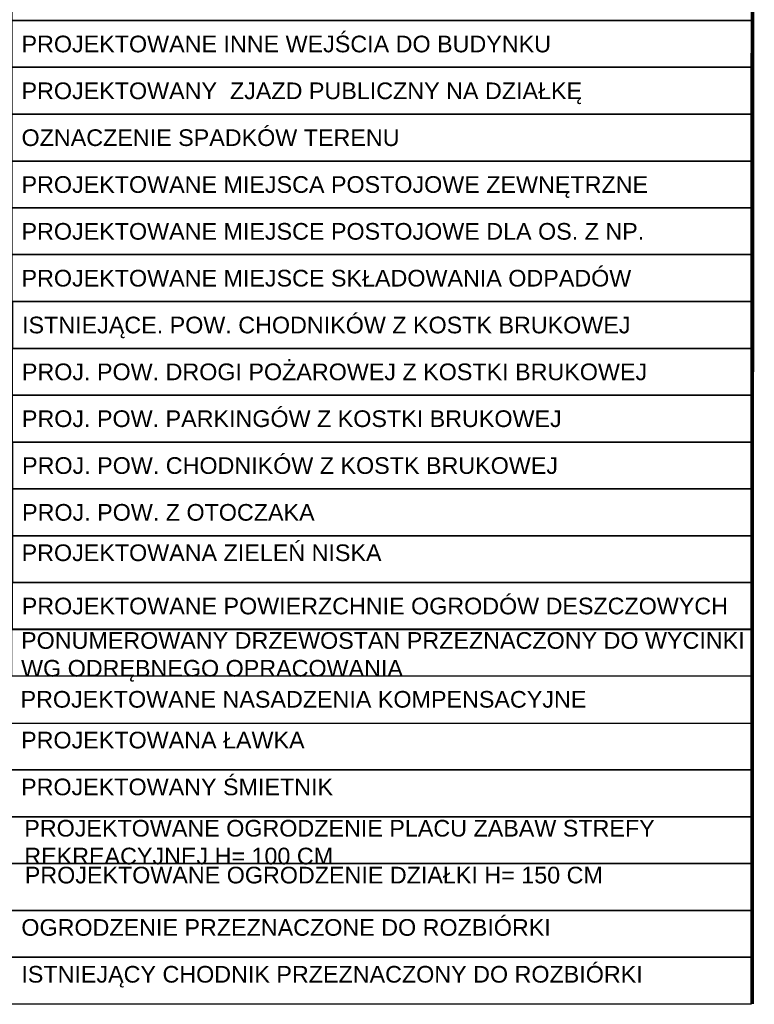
# Model space of a CAD drawing. Extents: x 40810 to 6568062, y -66833 to 5647073.
# Tile 30 of 32: x 6567960 to 6568004, y 5646986 to 5647044. Entities that reach past the tile are written whole.
import ezdxf

# ---------------------------------------------------------------- set-up
doc = ezdxf.new("R2010")
doc.units = 0
doc.header["$MEASUREMENT"] = 0
doc.layers.add('D-opis', color=104, linetype='CONTINUOUS')
doc.layers.add('D-opis-tabelka', color=104, linetype='CONTINUOUS')
doc.styles.add('Arial_Normalny_20', font='arial.ttf', dxfattribs={"height": 20})

msp = doc.modelspace()

# ---------------------------------------------------------------- linework, layer by layer
at = {"layer": 'D-opis', "color": 7, "linetype": 'ByBlock'}
for points in [[(6568003.616, 5647044.152), (6567959.695, 5647044.152), (6567959.695, 5647046.932), (6568003.616, 5647046.932)], [(6568003.616, 5647041.372), (6567959.695, 5647041.372), (6567959.695, 5647044.152), (6568003.616, 5647044.152)], [(6568003.616, 5647041.372), (6567959.695, 5647041.372), (6567959.695, 5647044.152), (6568003.616, 5647044.152)], [(6568003.616, 5647038.592), (6567959.695, 5647038.592), (6567959.695, 5647041.372), (6568003.616, 5647041.372)], [(6568003.616, 5647038.592), (6567959.695, 5647038.592), (6567959.695, 5647041.372), (6568003.616, 5647041.372)], [(6568003.616, 5647035.812), (6567959.695, 5647035.812), (6567959.695, 5647038.592), (6568003.616, 5647038.592)], [(6568003.616, 5647033.033), (6567959.695, 5647033.033), (6567959.695, 5647035.812), (6568003.616, 5647035.812)], [(6568003.616, 5647030.253), (6567959.695, 5647030.253), (6567959.695, 5647033.033), (6568003.616, 5647033.033)], [(6568003.616, 5647027.473), (6567959.695, 5647027.473), (6567959.695, 5647030.253), (6568003.616, 5647030.253)], [(6568003.66, 5647024.693), (6567959.727, 5647024.693), (6567959.727, 5647027.473), (6568003.66, 5647027.473)], [(6568003.648, 5647024.693), (6567959.727, 5647024.693), (6567959.727, 5647027.473), (6568003.648, 5647027.473)], [(6568003.596, 5647021.914), (6567959.675, 5647021.913), (6567959.675, 5647024.693), (6568003.596, 5647024.693)], [(6568003.608, 5647021.914), (6567959.675, 5647021.913), (6567959.675, 5647024.693), (6568003.608, 5647024.693)], [(6568003.637, 5647021.914), (6567959.716, 5647021.913), (6567959.716, 5647024.693), (6568003.637, 5647024.693)], [(6568003.648, 5647021.914), (6567959.716, 5647021.913), (6567959.716, 5647024.693), (6568003.648, 5647024.693)], [(6568003.637, 5647019.134), (6567959.716, 5647019.134), (6567959.716, 5647021.913), (6568003.637, 5647021.914)], [(6568003.648, 5647019.134), (6567959.716, 5647019.134), (6567959.716, 5647021.913), (6568003.648, 5647021.914)], [(6568003.66, 5647016.354), (6567959.727, 5647016.354), (6567959.727, 5647019.134), (6568003.66, 5647019.134)], [(6568003.648, 5647016.354), (6567959.727, 5647016.354), (6567959.727, 5647019.134), (6568003.648, 5647019.134)], [(6568003.66, 5647013.574), (6567959.727, 5647013.574), (6567959.727, 5647016.354), (6568003.66, 5647016.354)], [(6568003.648, 5647013.574), (6567959.727, 5647013.574), (6567959.727, 5647016.354), (6568003.648, 5647016.354)], [(6568003.66, 5647010.794), (6567959.727, 5647010.794), (6567959.727, 5647013.574), (6568003.66, 5647013.574)], [(6568003.648, 5647010.794), (6567959.727, 5647010.794), (6567959.727, 5647013.574), (6568003.648, 5647013.574)], [(6568003.602, 5647005.235), (6567959.68, 5647005.235), (6567959.68, 5647008.015), (6568003.602, 5647008.015)], [(6568003.586, 5646999.675), (6567959.665, 5646999.675), (6567959.665, 5647002.455), (6568003.586, 5647002.455)], [(6568003.586, 5646996.895), (6567959.665, 5646996.895), (6567959.665, 5646999.675), (6568003.586, 5646999.675)], [(6568003.531, 5646994.116), (6567959.61, 5646994.116), (6567959.61, 5646996.895), (6568003.531, 5646996.895)], [(6568003.562, 5646991.336), (6567959.64, 5646991.336), (6567959.64, 5646994.116), (6568003.562, 5646994.116)], [(6568003.546, 5646988.556), (6567959.625, 5646988.556), (6567959.625, 5646991.336), (6568003.546, 5646991.336)], [(6568003.546, 5646988.556), (6567959.625, 5646988.556), (6567959.625, 5646991.336), (6568003.546, 5646991.336)], [(6568003.546, 5646985.776), (6567959.625, 5646985.776), (6567959.625, 5646988.556), (6568003.546, 5646988.556)]]:
    msp.add_lwpolyline(points, close=True, dxfattribs=at)
msp.add_lwpolyline([(6568003.6, 5647008.017), (6567959.71, 5647008.017), (6567959.71, 5647010.794), (6568003.601, 5647010.794)], dxfattribs=at)
msp.add_lwpolyline([(6568003.6, 5647008.017), (6567959.71, 5647008.017), (6567959.71, 5647010.794), (6568003.601, 5647010.794)], dxfattribs=at)
at = {"layer": 'D-opis-tabelka', "color": 7, "ltscale": 3, "const_width": 0.222}
msp.add_lwpolyline([(6567954.08, 5646985.776), (6567954.143, 5647058.051), (6568003.615, 5647058.051), (6568003.598, 5646985.776)], dxfattribs=at)

# ---------------------------------------------------------------- texts
at = {"layer": 'D-opis', "color": 7, "style": 'Arial_Normalny_20'}
for s, height, p in [('PROJEKTOWANE INNE WEJŚCIA DO BUDYNKU', 0.98964, (6567960.251, 5647042.262)), ('PROJEKTOWANY  ZJAZD PUBLICZNY NA DZIAŁKĘ ', 0.98964, (6567960.251, 5647039.482)), ('OZNACZENIE SPADKÓW TERENU', 0.98964, (6567960.251, 5647036.702)), ('PROJEKTOWANE MIEJSCA POSTOJOWE ZEWNĘTRZNE', 0.98964, (6567960.251, 5647033.922)), ('PROJEKTOWANE MIEJSCE POSTOJOWE DLA OS. Z NP.', 0.98964, (6567960.251, 5647031.142)), ('PROJEKTOWANE MIEJSCE SKŁADOWANIA ODPADÓW', 0.98964, (6567960.251, 5647028.363)), ('ISTNIEJĄCE. POW. CHODNIKÓW Z KOSTK BRUKOWEJ', 0.98964, (6567960.283, 5647025.583)), ('PROJ. POW. DROGI POŻAROWEJ Z KOSTKI BRUKOWEJ', 0.98964, (6567960.272, 5647022.803)), ('PROJ. POW. PARKINGÓW Z KOSTKI BRUKOWEJ', 0.98964, (6567960.272, 5647020.023)), ('PROJ. POW. CHODNIKÓW Z KOSTK BRUKOWEJ', 0.98964, (6567960.283, 5647017.243)), ('PROJ. POW. Z OTOCZAKA', 0.98964, (6567960.283, 5647014.464)), ('PROJEKTOWANE POWIERZCHNIE OGRODÓW DESZCZOWYCH', 0.98884, (6567960.265, 5647008.906))]:
    msp.add_text(s, height=height, dxfattribs=at).set_placement(p)
at = {"layer": 'D-opis', "color": 7, "char_height": 0.98964, "width": 49.56708, "attachment_point": 1, "style": 'Arial_Normalny_20'}
for s, insert in [('PROJEKTOWANA ZIELEŃ NISKA', (6567960.255, 5647013.057)), ('PONUMEROWANY DRZEWOSTAN PRZEZNACZONY DO WYCINKI\\PWG ODRĘBNEGO OPRACOWANIA', (6567960.224, 5647007.85)), ('PROJEKTOWANE NASADZENIA KOMPENSACYJNE', (6567960.194, 5647004.358)), ('PROJEKTOWANA ŁAWKA', (6567960.225, 5647001.938)), ('PROJEKTOWANY ŚMIETNIK', (6567960.224, 5646999.158)), ('PROJEKTOWANE OGRODZENIE PLACU ZABAW STREFY \\PREKREACYJNEJ H= 100 CM', (6567960.413, 5646996.706)), ('PROJEKTOWANE OGRODZENIE DZIAŁKI H= 150 CM', (6567960.444, 5646993.926)), ('OGRODZENIE PRZEZNACZONE DO ROZBIÓRKI', (6567960.24, 5646990.819)), ('ISTNIEJĄCY CHODNIK PRZEZNACZONY DO ROZBIÓRKI', (6567960.24, 5646988.039))]:
    msp.add_mtext(s, dxfattribs=dict(at, insert=insert))

doc.saveas('drawing.dxf')
